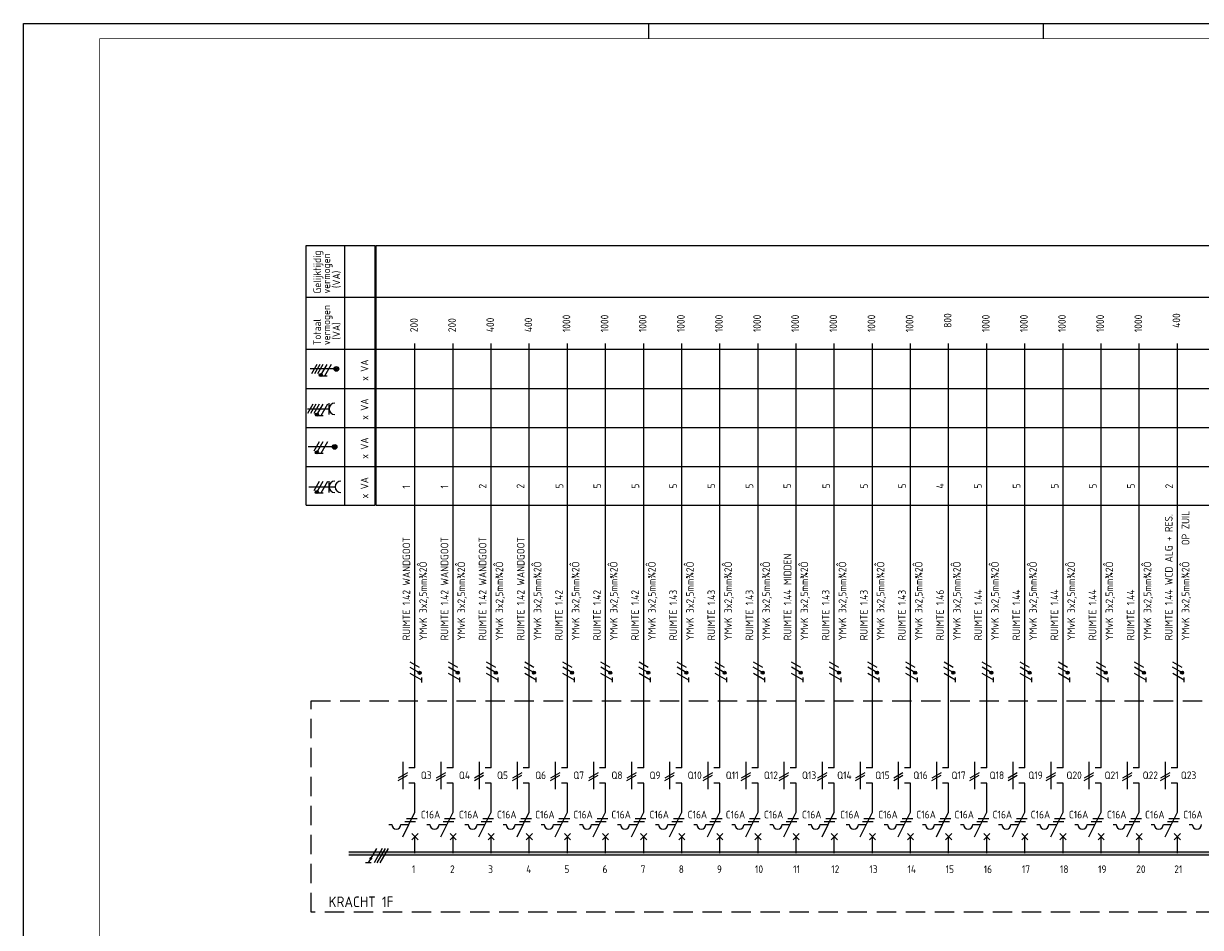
# Model space of a CAD drawing. Header units: millimetres. Extents: x 0 to 1189, y 0 to 841.
# Tile 4 of 9: x 0 to 386, y 544 to 841. Entities that reach past the tile are written whole.
import ezdxf
from ezdxf.enums import TextEntityAlignment as Align

# ---------------------------------------------------------------- set-up
doc = ezdxf.new("R2010")
doc.units = ezdxf.units.MM
doc.linetypes.add('HIDDEN', pattern=[9.525, 6.35, -3.175])
doc.layers.get('0').update_dxf_attribs({"linetype": 'CONTINUOUS'})
for name, color, linetype in [('1', 7, 'CONTINUOUS'), ('40', 1, 'CONTINUOUS'), ('70', 1, 'CONTINUOUS'), ('71', 2, 'CONTINUOUS'), ('73', 4, 'CONTINUOUS'), ('LIJN018', 210, 'CONTINUOUS'), ('LIJN025', 10, 'CONTINUOUS'), ('LIJN035', 50, 'CONTINUOUS'), ('LIJN050', 90, 'CONTINUOUS'), ('TEKST25', 1, 'CONTINUOUS'), ('TEKST35', 50, 'CONTINUOUS'), ('TEKST50', 90, 'CONTINUOUS')]:
    doc.layers.add(name, color=color, linetype=linetype)
doc.styles.add('5_0', font='iso.shx')
doc.styles.add('ISO', font='ISO.SHX')
doc.styles.add('NEN', font='iso.shx')
doc.styles.add('ROMAND', font='romand')

# ---------------------------------------------------------------- blocks, each defined once
blk = doc.blocks.new('A0')
at = {"layer": 'LIJN025'}
for p, q in [((205, 836), (205, 841)), ((334.5, 836), (334.5, 841))]:
    blk.add_line(p, q, dxfattribs=at)
at = {"layer": 'LIJN050', "const_width": 0.2}
blk.add_lwpolyline([(1184, 836), (25, 836), (25, 5), (1184, 5)], close=True, dxfattribs=at)
at = {"layer": 'TEKST25'}
blk.add_lwpolyline([(1189, 841), (1189, 0), (0, 0), (0, 841)], close=True, dxfattribs=at)
at = {"layer": 'TEKST25', "style": 'ISO'}
for tag, p in [('E', (1144.25, 66)), ('NAAM-E', (1155.75, 66)), ('DATUM-E', (1174, 66)), ('D', (1144.25, 61)), ('NAAM-D', (1155.75, 61)), ('DATUM-D', (1174, 61)), ('C', (1144.25, 56)), ('NAAM-C', (1155.75, 56)), ('DATUM-C', (1174, 56)), ('B', (1144.25, 51)), ('NAAM-B', (1155.75, 51)), ('DATUM-B', (1174, 51)), ('A', (1144.25, 46)), ('NAAM-A', (1155.75, 46)), ('DATUM-A', (1174, 46))]:
    blk.add_attdef(tag, text='', height=2.5, dxfattribs=at).set_placement(p, align=Align.CENTER)
for tag, p in [('DATUM', (1021.75, 36.25)), ('SCHAAL', (1057, 36.25)), ('GETEKEND', (1087.25, 36.25)), ('GECONTOL.', (1122, 36.25)), ('FORMAAT', (1152.25, 28.25))]:
    blk.add_attdef(tag, p, '', height=2.5, dxfattribs=at)
at = {"layer": 'TEKST35', "style": 'ISO'}
for tag, p in [('PROJECT', (1023.5, 72.5)), ('PLAATS', (1023.5, 63.5)), ('INSTALLATIE-REGEL1', (1023.5, 52.5)), ('INSTALLATIE-REGEL2', (1023.5, 43.5))]:
    blk.add_attdef(tag, p, '', height=4, dxfattribs=at)
at = {"layer": 'TEKST35', "style": 'ROMAND', "width": 2.899115}
blk.add_attdef('STATUS', text='', height=2.5, dxfattribs=at).set_placement((1143, 71.5), (1182, 71.5), align=Align.FIT)
at = {"layer": 'TEKST35', "style": 'ISO'}
blk.add_attdef('PROJ.NR.', text='', height=4, dxfattribs=at).set_placement((1170, 23), align=Align.CENTER)
at = {"layer": 'TEKST50', "style": 'ISO'}
blk.add_attdef('FILE-NAAM', text='', height=5, dxfattribs=at).set_placement((1162.5, 7.5), align=Align.CENTER)

msp = doc.modelspace()

# ---------------------------------------------------------------- linework, layer by layer
at = {"color": 10}
for p, q in [((115.77, 570.35), (113.06, 565.66)), ((117.64, 570.35), (114.94, 565.66)), ((118.58, 570.35), (115.87, 565.66)), ((118.58, 570.35), (115.87, 565.66)), ((119.52, 570.35), (116.81, 565.66)), ((114, 565.66), (112.12, 565.66))]:
    msp.add_line(p, q, dxfattribs=at)
msp.add_line((118.58, 570.35), (115.87, 565.66))
at = {"color": 10, "const_width": 0.469}
msp.add_lwpolyline([(114.08, 566.95, 1), (113.67, 567.18, 1)], format="xyb", close=True, dxfattribs=at)
at = {"layer": '1', "color": 1}
for p, q in [((96.17, 729.12), (94.42, 726.08)), ((97.17, 729.12), (95.42, 726.08)), ((98.17, 729.12), (96.42, 726.08)), ((99.42, 729.12), (97.7, 726.13)), ((100.92, 729.12), (98.74, 725.33)), ((94.9, 716.12), (93.15, 713.08)), ((95.9, 716.12), (94.15, 713.08)), ((96.9, 716.12), (95.15, 713.08)), ((98.15, 716.12), (96.43, 713.13)), ((99.65, 716.12), (97.47, 712.33)), ((96.9, 703.72), (95.15, 700.68)), ((98.15, 703.72), (96.43, 700.73)), ((99.65, 703.72), (97.47, 699.93)), ((96.9, 690.72), (95.15, 687.68)), ((98.15, 690.72), (96.43, 687.73)), ((99.65, 690.72), (97.47, 686.93)), ((129.79, 628), (126.8, 629.73)), ((129.87, 629.73), (126.83, 631.48)), ((142.29, 628.05), (139.3, 629.78)), ((142.37, 629.77), (139.33, 631.52)), ((154.79, 628.05), (151.8, 629.78)), ((154.87, 629.77), (151.83, 631.52)), ((167.29, 628.05), (164.3, 629.78)), ((167.37, 629.77), (164.33, 631.52)), ((179.79, 628.05), (176.8, 629.78)), ((179.87, 629.77), (176.83, 631.52)), ((192.29, 628.05), (189.3, 629.78)), ((192.37, 629.77), (189.33, 631.52)), ((204.79, 628.05), (201.8, 629.78)), ((204.87, 629.77), (201.83, 631.52)), ((217.29, 628.05), (214.3, 629.78)), ((217.37, 629.77), (214.33, 631.52)), ((229.79, 628.05), (226.8, 629.78)), ((229.87, 629.77), (226.83, 631.52)), ((242.29, 628.05), (239.3, 629.78)), ((242.37, 629.77), (239.33, 631.52)), ((254.79, 628.05), (251.8, 629.78)), ((254.87, 629.77), (251.83, 631.52)), ((267.29, 628.05), (264.3, 629.78)), ((267.37, 629.77), (264.33, 631.52)), ((279.79, 628.05), (276.8, 629.78)), ((279.87, 629.77), (276.83, 631.52)), ((292.29, 628.05), (289.3, 629.78)), ((292.37, 629.77), (289.33, 631.52)), ((304.79, 628.05), (301.8, 629.78)), ((304.87, 629.77), (301.83, 631.52)), ((317.29, 628.05), (314.3, 629.78)), ((317.37, 629.77), (314.33, 631.52)), ((329.79, 628.05), (326.8, 629.78)), ((329.87, 629.77), (326.83, 631.52)), ((342.29, 628.05), (339.3, 629.78)), ((342.37, 629.77), (339.33, 631.52)), ((354.79, 628.05), (351.8, 629.78)), ((354.87, 629.77), (351.83, 631.52)), ((367.29, 628.05), (364.3, 629.78)), ((367.37, 629.77), (364.33, 631.52)), ((379.79, 628.05), (376.8, 629.78)), ((379.87, 629.77), (376.83, 631.52)), ((130.62, 625.57), (126.83, 627.75)), ((143.12, 625.61), (139.33, 627.8)), ((155.62, 625.61), (151.83, 627.8)), ((168.12, 625.61), (164.33, 627.8)), ((180.62, 625.61), (176.83, 627.8)), ((193.12, 625.61), (189.33, 627.8)), ((205.62, 625.61), (201.83, 627.8)), ((218.12, 625.61), (214.33, 627.8)), ((230.62, 625.61), (226.83, 627.8)), ((243.12, 625.61), (239.33, 627.8)), ((255.62, 625.61), (251.83, 627.8)), ((268.12, 625.61), (264.33, 627.8)), ((280.62, 625.61), (276.83, 627.8)), ((293.12, 625.61), (289.33, 627.8)), ((305.62, 625.61), (301.83, 627.8)), ((318.12, 625.61), (314.33, 627.8)), ((330.62, 625.61), (326.83, 627.8)), ((343.12, 625.61), (339.33, 627.8)), ((355.62, 625.61), (351.83, 627.8)), ((368.12, 625.61), (364.33, 627.8)), ((380.62, 625.61), (376.83, 627.8))]:
    msp.add_line(p, q, dxfattribs=at)
at = {"layer": '1', "color": 2}
for p, q in [((124.33, 574.21), (128.35, 582.25)), ((136.83, 574.21), (140.85, 582.25)), ((149.33, 574.21), (153.35, 582.25)), ((161.83, 574.21), (165.85, 582.25)), ((174.33, 574.21), (178.35, 582.25)), ((186.83, 574.21), (190.85, 582.25)), ((199.33, 574.21), (203.35, 582.25)), ((211.83, 574.21), (215.85, 582.25)), ((224.33, 574.21), (228.35, 582.25)), ((236.83, 574.21), (240.85, 582.25)), ((249.33, 574.21), (253.35, 582.25)), ((261.83, 574.21), (265.85, 582.25)), ((274.33, 574.21), (278.35, 582.25)), ((286.83, 574.21), (290.85, 582.25)), ((299.33, 574.21), (303.35, 582.25)), ((311.83, 574.21), (315.85, 582.25)), ((324.33, 574.21), (328.35, 582.25)), ((336.83, 574.21), (340.85, 582.25)), ((349.33, 574.21), (353.35, 582.25)), ((361.83, 574.21), (365.85, 582.25)), ((374.33, 574.21), (378.35, 582.25)), ((119.75, 578.21), (120.75, 578.21)), ((123.75, 578.21), (126.33, 578.21)), ((132.25, 578.21), (133.25, 578.21)), ((136.25, 578.21), (138.83, 578.21)), ((144.75, 578.21), (145.75, 578.21)), ((148.75, 578.21), (151.33, 578.21)), ((157.25, 578.21), (158.25, 578.21)), ((161.25, 578.21), (163.83, 578.21)), ((169.75, 578.21), (170.75, 578.21)), ((173.75, 578.21), (176.33, 578.21)), ((182.25, 578.21), (183.25, 578.21)), ((186.25, 578.21), (188.83, 578.21)), ((194.75, 578.21), (195.75, 578.21)), ((198.75, 578.21), (201.33, 578.21)), ((207.25, 578.21), (208.25, 578.21)), ((211.25, 578.21), (213.83, 578.21)), ((219.75, 578.21), (220.75, 578.21)), ((223.75, 578.21), (226.33, 578.21)), ((232.25, 578.21), (233.25, 578.21)), ((236.25, 578.21), (238.83, 578.21)), ((244.75, 578.21), (245.75, 578.21)), ((248.75, 578.21), (251.33, 578.21)), ((257.25, 578.21), (258.25, 578.21)), ((261.25, 578.21), (263.83, 578.21)), ((269.75, 578.21), (270.75, 578.21)), ((273.75, 578.21), (276.33, 578.21)), ((282.25, 578.21), (283.25, 578.21)), ((286.25, 578.21), (288.83, 578.21)), ((294.75, 578.21), (295.75, 578.21)), ((298.75, 578.21), (301.33, 578.21)), ((307.25, 578.21), (308.25, 578.21)), ((311.25, 578.21), (313.83, 578.21)), ((319.75, 578.21), (320.75, 578.21)), ((323.75, 578.21), (326.33, 578.21)), ((332.25, 578.21), (333.25, 578.21)), ((336.25, 578.21), (338.83, 578.21)), ((344.75, 578.21), (345.75, 578.21)), ((348.75, 578.21), (351.33, 578.21)), ((357.25, 578.21), (358.25, 578.21)), ((361.25, 578.21), (363.83, 578.21)), ((369.75, 578.21), (370.75, 578.21)), ((373.75, 578.21), (376.33, 578.21)), ((382.25, 578.21), (383.25, 578.21))]:
    msp.add_line(p, q, dxfattribs=at)
at = {"layer": '1', "color": 1}
for centre in [(97.45, 725.69), (96.18, 712.69), (96.18, 700.29), (96.18, 687.29), (129.87, 627.98), (142.37, 628.02), (154.87, 628.02), (167.37, 628.02), (179.87, 628.02), (192.37, 628.02), (204.87, 628.02), (217.37, 628.02), (229.87, 628.02), (242.37, 628.02), (254.87, 628.02), (267.37, 628.02), (279.87, 628.02), (292.37, 628.02), (304.87, 628.02), (317.37, 628.02), (329.87, 628.02), (342.37, 628.02), (354.87, 628.02), (367.37, 628.02), (379.87, 628.02)]:
    msp.add_circle(centre, 0.5, dxfattribs=at)
at = {"layer": '1', "color": 2}
for centre in [(122.25, 578.21), (134.75, 578.21), (147.25, 578.21), (159.75, 578.21), (172.25, 578.21), (184.75, 578.21), (197.25, 578.21), (209.75, 578.21), (222.25, 578.21), (234.75, 578.21), (247.25, 578.21), (259.75, 578.21), (272.25, 578.21), (284.75, 578.21), (297.25, 578.21), (309.75, 578.21), (322.25, 578.21), (334.75, 578.21), (347.25, 578.21), (359.75, 578.21), (372.25, 578.21), (384.75, 578.21)]:
    msp.add_arc(centre, 1.5, 180, 0, dxfattribs=at)
at = {"layer": '70'}
for p, q in [((99.51, 725.33), (97.96, 725.33)), ((98.24, 712.33), (96.69, 712.33)), ((98.24, 699.93), (96.69, 699.93)), ((98.24, 686.93), (96.69, 686.93)), ((130.61, 624.85), (130.61, 626.41)), ((143.11, 624.9), (143.11, 626.45)), ((155.61, 624.9), (155.61, 626.45)), ((168.11, 624.9), (168.11, 626.45)), ((180.61, 624.9), (180.61, 626.45)), ((193.11, 624.9), (193.11, 626.45)), ((205.61, 624.9), (205.61, 626.45)), ((218.11, 624.9), (218.11, 626.45)), ((230.61, 624.9), (230.61, 626.45)), ((243.11, 624.9), (243.11, 626.45)), ((255.61, 624.9), (255.61, 626.45)), ((268.11, 624.9), (268.11, 626.45)), ((280.61, 624.9), (280.61, 626.45)), ((293.11, 624.9), (293.11, 626.45)), ((305.61, 624.9), (305.61, 626.45)), ((318.11, 624.9), (318.11, 626.45)), ((330.61, 624.9), (330.61, 626.45)), ((343.11, 624.9), (343.11, 626.45)), ((355.61, 624.9), (355.61, 626.45)), ((368.11, 624.9), (368.11, 626.45)), ((380.61, 624.9), (380.61, 626.45)), ((125.87, 595.18), (122.83, 593.43)), ((122.83, 592.68), (125.87, 594.43)), ((138.37, 595.18), (135.33, 593.43)), ((135.33, 592.68), (138.37, 594.43)), ((150.87, 595.18), (147.83, 593.43)), ((147.83, 592.68), (150.87, 594.43)), ((163.37, 595.18), (160.33, 593.43)), ((160.33, 592.68), (163.37, 594.43)), ((175.87, 595.18), (172.83, 593.43)), ((172.83, 592.68), (175.87, 594.43)), ((188.37, 595.18), (185.33, 593.43)), ((185.33, 592.68), (188.37, 594.43)), ((200.87, 595.18), (197.83, 593.43)), ((197.83, 592.68), (200.87, 594.43)), ((213.37, 595.18), (210.33, 593.43)), ((210.33, 592.68), (213.37, 594.43)), ((225.87, 595.18), (222.83, 593.43)), ((222.83, 592.68), (225.87, 594.43)), ((238.37, 595.18), (235.33, 593.43)), ((235.33, 592.68), (238.37, 594.43)), ((250.87, 595.18), (247.83, 593.43)), ((247.83, 592.68), (250.87, 594.43)), ((263.37, 595.18), (260.33, 593.43)), ((260.33, 592.68), (263.37, 594.43)), ((275.87, 595.18), (272.83, 593.43)), ((272.83, 592.68), (275.87, 594.43)), ((288.37, 595.18), (285.33, 593.43)), ((285.33, 592.68), (288.37, 594.43)), ((300.87, 595.18), (297.83, 593.43)), ((297.83, 592.68), (300.87, 594.43)), ((313.37, 595.18), (310.33, 593.43)), ((310.33, 592.68), (313.37, 594.43)), ((325.87, 595.18), (322.83, 593.43)), ((322.83, 592.68), (325.87, 594.43)), ((338.37, 595.18), (335.33, 593.43)), ((335.33, 592.68), (338.37, 594.43)), ((350.87, 595.18), (347.83, 593.43)), ((347.83, 592.68), (350.87, 594.43)), ((363.37, 595.18), (360.33, 593.43)), ((360.33, 592.68), (363.37, 594.43)), ((375.87, 595.18), (372.83, 593.43)), ((372.83, 592.68), (375.87, 594.43)), ((125.08, 579.21), (128.58, 579.21)), ((125.58, 580.21), (129.08, 580.21)), ((137.58, 579.21), (141.08, 579.21)), ((138.08, 580.21), (141.58, 580.21)), ((150.08, 579.21), (153.58, 579.21)), ((150.58, 580.21), (154.08, 580.21)), ((162.58, 579.21), (166.08, 579.21)), ((163.08, 580.21), (166.58, 580.21)), ((175.08, 579.21), (178.58, 579.21)), ((175.58, 580.21), (179.08, 580.21)), ((187.58, 579.21), (191.08, 579.21)), ((188.08, 580.21), (191.58, 580.21)), ((200.08, 579.21), (203.58, 579.21)), ((200.58, 580.21), (204.08, 580.21)), ((212.58, 579.21), (216.08, 579.21)), ((213.08, 580.21), (216.58, 580.21)), ((225.08, 579.21), (228.58, 579.21)), ((225.58, 580.21), (229.08, 580.21)), ((237.58, 579.21), (241.08, 579.21)), ((238.08, 580.21), (241.58, 580.21)), ((250.08, 579.21), (253.58, 579.21)), ((250.58, 580.21), (254.08, 580.21)), ((262.58, 579.21), (266.08, 579.21)), ((263.08, 580.21), (266.58, 580.21)), ((275.08, 579.21), (278.58, 579.21)), ((275.58, 580.21), (279.08, 580.21)), ((287.58, 579.21), (291.08, 579.21)), ((288.08, 580.21), (291.58, 580.21)), ((300.08, 579.21), (303.58, 579.21)), ((300.58, 580.21), (304.08, 580.21)), ((312.58, 579.21), (316.08, 579.21)), ((313.08, 580.21), (316.58, 580.21)), ((325.08, 579.21), (328.58, 579.21)), ((325.58, 580.21), (329.08, 580.21)), ((337.58, 579.21), (341.08, 579.21)), ((338.08, 580.21), (341.58, 580.21)), ((350.08, 579.21), (353.58, 579.21)), ((350.58, 580.21), (354.08, 580.21)), ((362.58, 579.21), (366.08, 579.21)), ((363.08, 580.21), (366.58, 580.21)), ((375.08, 579.21), (378.58, 579.21)), ((375.58, 580.21), (379.08, 580.21))]:
    msp.add_line(p, q, dxfattribs=at)
at = {"layer": '70', "const_width": 0.5}
for points in [[(97.2, 725.69, 1), (97.7, 725.69, 1)], [(95.93, 712.69, 1), (96.43, 712.69, 1)], [(95.93, 700.29, 1), (96.43, 700.29, 1)], [(95.93, 687.29, 1), (96.43, 687.29, 1)], [(129.87, 628.23, 1), (129.87, 627.73, 1)], [(142.37, 628.27, 1), (142.37, 627.77, 1)], [(154.87, 628.27, 1), (154.87, 627.77, 1)], [(167.37, 628.27, 1), (167.37, 627.77, 1)], [(179.87, 628.27, 1), (179.87, 627.77, 1)], [(192.37, 628.27, 1), (192.37, 627.77, 1)], [(204.87, 628.27, 1), (204.87, 627.77, 1)], [(217.37, 628.27, 1), (217.37, 627.77, 1)], [(229.87, 628.27, 1), (229.87, 627.77, 1)], [(242.37, 628.27, 1), (242.37, 627.77, 1)], [(254.87, 628.27, 1), (254.87, 627.77, 1)], [(267.37, 628.27, 1), (267.37, 627.77, 1)], [(279.87, 628.27, 1), (279.87, 627.77, 1)], [(292.37, 628.27, 1), (292.37, 627.77, 1)], [(304.87, 628.27, 1), (304.87, 627.77, 1)], [(317.37, 628.27, 1), (317.37, 627.77, 1)], [(329.87, 628.27, 1), (329.87, 627.77, 1)], [(342.37, 628.27, 1), (342.37, 627.77, 1)], [(354.87, 628.27, 1), (354.87, 627.77, 1)], [(367.37, 628.27, 1), (367.37, 627.77, 1)], [(379.87, 628.27, 1), (379.87, 627.77, 1)]]:
    msp.add_lwpolyline(points, format="xyb", close=True, dxfattribs=at)
at = {"layer": '71'}
for p, q in [((93.11, 714.59), (100.2, 714.59)), ((100.2, 712.71), (100.2, 716.47)), ((100.2, 687.13), (100.2, 690.89)), ((93.6, 689.01), (102.2, 689.01)), ((124.35, 598.8), (124.35, 589.8)), ((136.85, 598.8), (136.85, 589.8)), ((149.35, 598.8), (149.35, 589.8)), ((161.85, 598.8), (161.85, 589.8)), ((174.35, 598.8), (174.35, 589.8)), ((186.85, 598.8), (186.85, 589.8)), ((199.35, 598.8), (199.35, 589.8)), ((211.85, 598.8), (211.85, 589.8)), ((224.35, 598.8), (224.35, 589.8)), ((236.85, 598.8), (236.85, 589.8)), ((249.35, 598.8), (249.35, 589.8)), ((261.85, 598.8), (261.85, 589.8)), ((274.35, 598.8), (274.35, 589.8)), ((286.85, 598.8), (286.85, 589.8)), ((299.35, 598.8), (299.35, 589.8)), ((311.85, 598.8), (311.85, 589.8)), ((324.35, 598.8), (324.35, 589.8)), ((336.85, 598.8), (336.85, 589.8)), ((349.35, 598.8), (349.35, 589.8)), ((361.85, 598.8), (361.85, 589.8)), ((374.35, 598.8), (374.35, 589.8)), ((128.35, 596.8), (126.35, 596.8)), ((140.85, 596.8), (138.85, 596.8)), ((153.35, 596.8), (151.35, 596.8)), ((165.85, 596.8), (163.85, 596.8)), ((178.35, 596.8), (176.35, 596.8)), ((190.85, 596.8), (188.85, 596.8)), ((203.35, 596.8), (201.35, 596.8)), ((215.85, 596.8), (213.85, 596.8)), ((228.35, 596.8), (226.35, 596.8)), ((240.85, 596.8), (238.85, 596.8)), ((253.35, 596.8), (251.35, 596.8)), ((265.85, 596.8), (263.85, 596.8)), ((278.35, 596.8), (276.35, 596.8)), ((290.85, 596.8), (288.85, 596.8)), ((303.35, 596.8), (301.35, 596.8)), ((315.85, 596.8), (313.85, 596.8)), ((328.35, 596.8), (326.35, 596.8)), ((340.85, 596.8), (338.85, 596.8)), ((353.35, 596.8), (351.35, 596.8)), ((365.85, 596.8), (363.85, 596.8)), ((378.35, 596.8), (376.35, 596.8)), ((128.35, 591.8), (126.35, 591.8)), ((140.85, 591.8), (138.85, 591.8)), ((153.35, 591.8), (151.35, 591.8)), ((165.85, 591.8), (163.85, 591.8)), ((178.35, 591.8), (176.35, 591.8)), ((190.85, 591.8), (188.85, 591.8)), ((203.35, 591.8), (201.35, 591.8)), ((215.85, 591.8), (213.85, 591.8)), ((228.35, 591.8), (226.35, 591.8)), ((240.85, 591.8), (238.85, 591.8)), ((253.35, 591.8), (251.35, 591.8)), ((265.85, 591.8), (263.85, 591.8)), ((278.35, 591.8), (276.35, 591.8)), ((290.85, 591.8), (288.85, 591.8)), ((303.35, 591.8), (301.35, 591.8)), ((315.85, 591.8), (313.85, 591.8)), ((328.35, 591.8), (326.35, 591.8)), ((340.85, 591.8), (338.85, 591.8)), ((353.35, 591.8), (351.35, 591.8)), ((365.85, 591.8), (363.85, 591.8)), ((378.35, 591.8), (376.35, 591.8)), ((127.35, 573.21), (129.35, 575.21)), ((129.35, 573.21), (127.35, 575.21)), ((139.85, 573.21), (141.85, 575.21)), ((141.85, 573.21), (139.85, 575.21)), ((152.35, 573.21), (154.35, 575.21)), ((154.35, 573.21), (152.35, 575.21)), ((164.85, 573.21), (166.85, 575.21)), ((166.85, 573.21), (164.85, 575.21)), ((177.35, 573.21), (179.35, 575.21)), ((179.35, 573.21), (177.35, 575.21)), ((189.85, 573.21), (191.85, 575.21)), ((191.85, 573.21), (189.85, 575.21)), ((202.35, 573.21), (204.35, 575.21)), ((204.35, 573.21), (202.35, 575.21)), ((214.85, 573.21), (216.85, 575.21)), ((216.85, 573.21), (214.85, 575.21)), ((227.35, 573.21), (229.35, 575.21)), ((229.35, 573.21), (227.35, 575.21)), ((239.85, 573.21), (241.85, 575.21)), ((241.85, 573.21), (239.85, 575.21)), ((254.35, 573.21), (252.35, 575.21)), ((252.35, 573.21), (254.35, 575.21)), ((266.85, 573.21), (264.85, 575.21)), ((264.85, 573.21), (266.85, 575.21)), ((279.35, 573.21), (277.35, 575.21)), ((277.35, 573.21), (279.35, 575.21)), ((291.85, 573.21), (289.85, 575.21)), ((289.85, 573.21), (291.85, 575.21)), ((304.35, 573.21), (302.35, 575.21)), ((302.35, 573.21), (304.35, 575.21)), ((316.85, 573.21), (314.85, 575.21)), ((314.85, 573.21), (316.85, 575.21)), ((329.35, 573.21), (327.35, 575.21)), ((327.35, 573.21), (329.35, 575.21)), ((341.85, 573.21), (339.85, 575.21)), ((339.85, 573.21), (341.85, 575.21)), ((354.35, 573.21), (352.35, 575.21)), ((352.35, 573.21), (354.35, 575.21)), ((366.85, 573.21), (364.85, 575.21)), ((364.85, 573.21), (366.85, 575.21)), ((379.35, 573.21), (377.35, 575.21)), ((377.35, 573.21), (379.35, 575.21))]:
    msp.add_line(p, q, dxfattribs=at)
for centre, radius in [((102.6, 727.68), 0.75), ((102.6, 727.68), 0.5), ((102.6, 727.68), 0.25), ((102.03, 702.1), 0.75), ((102.03, 702.1), 0.5), ((102.03, 702.1), 0.25)]:
    msp.add_circle(centre, radius, dxfattribs=at)
for centre in [(102.08, 714.59), (102.08, 689.01), (104.08, 689.01)]:
    msp.add_arc(centre, 1.88, 90, 270, dxfattribs=at)
at = {"layer": '73'}
for p, q in [((106.62, 569.23), (942.84, 569.23)), ((106.62, 568.23), (942.84, 568.23))]:
    msp.add_line(p, q, dxfattribs=at)
for points in [[(942.84, 568.23), (942.84, 569.23), (106.62, 568.23), (106.62, 569.23)], [(960.34, 568.23), (960.34, 569.23), (124.13, 568.23), (124.13, 569.23)]]:
    msp.add_solid(points, dxfattribs=at)
at = {"layer": 'LIJN018', "color": 9, "linetype": 'Continuous'}
for p, q in [((115.61, 768.18), (933.32, 768.18)), ((115.61, 682.93), (115.61, 768.18)), ((178.17, 768.18), (995.87, 768.18)), ((115.61, 751.18), (933.32, 751.18)), ((178.17, 751.18), (995.87, 751.18)), ((115.61, 734.21), (933.32, 734.21)), ((178.17, 734.21), (995.87, 734.21)), ((115.61, 721.21), (933.32, 721.21)), ((178.17, 721.21), (995.87, 721.21)), ((115.61, 708.43), (933.32, 708.43)), ((178.17, 708.43), (995.87, 708.43)), ((115.61, 695.63), (933.32, 695.63)), ((178.17, 695.63), (995.87, 695.63)), ((115.61, 682.93), (933.32, 682.93)), ((178.17, 682.93), (995.87, 682.93))]:
    msp.add_line(p, q, dxfattribs=at)
at = {"layer": 'LIJN025', "linetype": 'Continuous'}
for p, q in [((92.63, 682.93), (92.63, 768.18)), ((92.63, 768.18), (115.31, 768.18)), ((105.31, 682.93), (105.31, 768.18)), ((115.31, 682.93), (115.31, 768.18)), ((92.63, 751.18), (115.31, 751.18)), ((92.63, 734.21), (115.31, 734.21)), ((92.63, 721.21), (115.31, 721.21)), ((92.63, 708.44), (115.31, 708.44)), ((92.63, 695.63), (115.31, 695.63)), ((92.63, 682.93), (115.31, 682.93))]:
    msp.add_line(p, q, dxfattribs=at)
at = {"layer": 'LIJN025', "linetype": 'HIDDEN'}
for p, q in [((94.35, 618.8), (952.85, 618.8)), ((94.35, 549.4), (94.35, 618.8)), ((952.85, 549.4), (94.35, 549.4))]:
    msp.add_line(p, q, dxfattribs=at)
at = {"layer": 'LIJN035'}
for p, q in [((128.35, 596.8), (128.35, 736)), ((140.85, 596.8), (140.85, 736)), ((153.35, 596.8), (153.35, 736)), ((165.85, 596.8), (165.85, 736)), ((178.35, 596.8), (178.35, 736)), ((190.85, 596.8), (190.85, 736)), ((203.35, 596.8), (203.35, 736)), ((215.85, 596.8), (215.85, 736)), ((228.35, 596.8), (228.35, 736)), ((240.85, 596.8), (240.85, 736)), ((253.35, 596.8), (253.35, 736)), ((265.85, 596.8), (265.85, 736)), ((278.35, 596.8), (278.35, 736)), ((290.85, 596.8), (290.85, 736)), ((303.35, 596.8), (303.35, 736)), ((315.85, 596.8), (315.85, 736)), ((328.35, 596.8), (328.35, 736)), ((340.85, 596.8), (340.85, 736)), ((353.35, 596.8), (353.35, 736)), ((365.85, 596.8), (365.85, 736)), ((378.35, 596.8), (378.35, 736)), ((102.1, 727.68), (94.03, 727.68)), ((101.53, 702.1), (93.33, 702.1)), ((128.35, 582.25), (128.35, 591.8)), ((140.85, 582.25), (140.85, 591.8)), ((153.35, 582.25), (153.35, 591.8)), ((165.85, 582.25), (165.85, 591.8)), ((178.35, 582.25), (178.35, 591.8)), ((190.85, 582.25), (190.85, 591.8)), ((203.35, 582.25), (203.35, 591.8)), ((215.85, 582.25), (215.85, 591.8)), ((228.35, 582.25), (228.35, 591.8)), ((240.85, 582.25), (240.85, 591.8)), ((253.35, 582.25), (253.35, 591.8)), ((265.85, 582.25), (265.85, 591.8)), ((278.35, 582.25), (278.35, 591.8)), ((290.85, 582.25), (290.85, 591.8)), ((303.35, 582.25), (303.35, 591.8)), ((315.85, 582.25), (315.85, 591.8)), ((328.35, 582.25), (328.35, 591.8)), ((340.85, 582.25), (340.85, 591.8)), ((353.35, 582.25), (353.35, 591.8)), ((365.85, 582.25), (365.85, 591.8)), ((378.35, 582.25), (378.35, 591.8)), ((128.35, 568.8), (128.35, 574.3)), ((140.85, 568.8), (140.85, 574.3)), ((153.35, 568.8), (153.35, 574.3)), ((165.85, 568.8), (165.85, 574.3)), ((178.35, 568.8), (178.35, 574.3)), ((190.85, 568.8), (190.85, 574.3)), ((203.35, 568.8), (203.35, 574.3)), ((215.85, 568.8), (215.85, 574.3)), ((228.35, 568.8), (228.35, 574.3)), ((240.85, 568.8), (240.85, 574.3)), ((253.35, 568.8), (253.35, 574.3)), ((265.85, 568.8), (265.85, 574.3)), ((278.35, 568.8), (278.35, 574.3)), ((290.85, 568.8), (290.85, 574.3)), ((303.35, 568.8), (303.35, 574.3)), ((315.85, 568.8), (315.85, 574.3)), ((328.35, 568.8), (328.35, 574.3)), ((340.85, 568.8), (340.85, 574.3)), ((353.35, 568.8), (353.35, 574.3)), ((365.85, 568.8), (365.85, 574.3)), ((378.35, 568.8), (378.35, 574.3))]:
    msp.add_line(p, q, dxfattribs=at)

# ---------------------------------------------------------------- block references
at = {"layer": 'LIJN025'}
msp.add_blockref('A0', (0, 0), dxfattribs=at)

# ---------------------------------------------------------------- texts
at = {"layer": '40', "linetype": 'Continuous', "style": 'NEN'}
for s, p in [('Gelijktijdig', (97.56, 752.43)), ('vermogen', (100.56, 752.43)), ('(VA)', (103.81, 754.18)), ('vermogen', (100.56, 735.51)), ('Totaal', (97.56, 735.51)), ('(VA)', (103.81, 737.26)), ('x VA', (113.06, 723.77)), ('x VA', (113.06, 710.99)), ('x VA', (113.06, 698.21)), ('x VA', (113.06, 685.19))]:
    msp.add_text(s, height=2.5, rotation=90, dxfattribs=at).set_placement(p)
at = {"layer": '40', "style": 'NEN'}
for s, p in [('200', (129.28, 739.74)), ('200', (141.78, 739.74)), ('400', (154.28, 739.74)), ('400', (166.78, 739.74)), ('1000', (179.28, 739.74)), ('1000', (191.78, 739.74)), ('1000', (204.28, 739.74)), ('1000', (216.78, 739.74)), ('1000', (229.28, 739.74)), ('1000', (241.78, 739.74)), ('1000', (254.28, 739.74)), ('1000', (266.78, 739.74)), ('1000', (279.28, 739.74)), ('1000', (291.78, 739.74)), (' 800', (304.28, 739.74)), ('1000', (316.78, 739.74)), ('1000', (329.28, 739.74)), ('1000', (341.78, 739.74)), ('1000', (354.28, 739.74)), ('1000', (366.78, 739.74)), (' 400', (379.28, 739.74)), ('1', (126.78, 688.44)), ('1', (139.28, 688.44)), ('2', (151.78, 688.44)), ('2', (164.18, 688.44)), ('5', (176.98, 688.44)), ('5', (189.38, 688.44)), ('5', (201.88, 688.44)), ('5', (214.28, 688.44)), ('5', (226.78, 688.44)), ('5', (239.28, 688.44)), ('5', (251.68, 688.44)), ('5', (264.48, 688.44)), ('5', (276.88, 688.44)), ('5', (289.38, 688.44)), ('4', (301.78, 688.44)), ('5', (314.18, 688.44)), ('5', (326.88, 688.44)), ('5', (339.38, 688.44)), ('5', (351.88, 688.44)), ('5', (364.38, 688.44)), ('2', (376.88, 688.44)), ('RUIMTE 1.44 WCD ALG + RES.', (376.78, 638.64)), ('OP ZUIL', (382.28, 669.84)), ('RUIMTE 1.42 WANDGOOT', (126.78, 638.64)), ('RUIMTE 1.42 WANDGOOT', (139.28, 638.64)), ('RUIMTE 1.42 WANDGOOT', (151.78, 638.64)), ('RUIMTE 1.42 WANDGOOT', (164.28, 638.64)), ('RUIMTE 1.44 MIDDEN', (251.78, 638.64)), (' YMvK 3x2,5mm¾2Ô', (132.28, 637.14)), (' YMvK 3x2,5mm¾2Ô', (144.78, 637.14)), (' YMvK 3x2,5mm¾2Ô', (157.28, 637.14)), (' YMvK 3x2,5mm¾2Ô', (169.78, 637.14)), (' YMvK 3x2,5mm¾2Ô', (182.28, 637.14)), (' YMvK 3x2,5mm¾2Ô', (194.78, 637.14)), (' YMvK 3x2,5mm¾2Ô', (207.28, 637.14)), (' YMvK 3x2,5mm¾2Ô', (219.78, 637.14)), (' YMvK 3x2,5mm¾2Ô', (232.28, 637.14)), (' YMvK 3x2,5mm¾2Ô', (244.78, 637.14)), (' YMvK 3x2,5mm¾2Ô', (257.28, 637.14)), (' YMvK 3x2,5mm¾2Ô', (269.78, 637.14)), (' YMvK 3x2,5mm¾2Ô', (282.28, 637.14)), (' YMvK 3x2,5mm¾2Ô', (294.78, 637.14)), (' YMvK 3x2,5mm¾2Ô', (307.28, 637.14)), (' YMvK 3x2,5mm¾2Ô', (319.78, 637.14)), (' YMvK 3x2,5mm¾2Ô', (332.28, 637.14)), (' YMvK 3x2,5mm¾2Ô', (344.78, 637.14)), (' YMvK 3x2,5mm¾2Ô', (357.28, 637.14)), (' YMvK 3x2,5mm¾2Ô', (369.78, 637.14)), (' YMvK 3x2,5mm¾2Ô', (382.28, 637.14)), ('RUIMTE 1.42', (176.78, 638.64)), ('RUIMTE 1.42', (189.28, 638.64)), ('RUIMTE 1.42', (201.78, 638.64)), ('RUIMTE 1.43', (214.28, 638.64)), ('RUIMTE 1.43', (226.78, 638.64)), ('RUIMTE 1.43', (239.28, 638.64)), ('RUIMTE 1.43', (264.28, 638.64)), ('RUIMTE 1.43', (276.78, 638.64)), ('RUIMTE 1.43', (289.28, 638.64)), ('RUIMTE 1.46', (301.78, 638.64)), ('RUIMTE 1.44', (314.28, 638.64)), ('RUIMTE 1.44', (326.78, 638.64)), ('RUIMTE 1.44', (339.28, 638.64)), ('RUIMTE 1.44', (351.78, 638.64)), ('RUIMTE 1.44', (364.28, 638.64))]:
    msp.add_text(s, height=2.5, rotation=90, dxfattribs=at).set_placement(p)
for s, p in [('Q3', (130.26, 593.12)), ('Q4', (142.76, 593.12)), ('Q5', (155.26, 593.12)), ('Q6', (167.76, 593.12)), ('Q7', (180.26, 593.12)), ('Q8', (192.76, 593.12)), ('Q9', (205.26, 593.12)), ('Q10', (217.76, 593.12)), ('Q11', (230.26, 593.12)), ('Q12', (242.76, 593.12)), ('Q13', (255.26, 593.12)), ('Q14', (266.77, 593.12)), ('Q15', (279.27, 593.12)), ('Q16', (291.77, 593.12)), ('Q17', (304.27, 593.12)), ('Q18', (316.77, 593.12)), ('Q19', (329.47, 593.12)), ('Q20', (341.97, 593.12)), ('Q21', (354.47, 593.12)), ('Q22', (366.97, 593.12)), ('Q23', (379.47, 593.12)), ('C16A', (130.26, 580.22)), ('C16A', (142.76, 580.22)), ('C16A', (155.26, 580.22)), ('C16A', (167.76, 580.22)), ('C16A', (180.26, 580.22)), ('C16A', (192.76, 580.22)), ('C16A', (205.26, 580.22)), ('C16A', (217.76, 580.22)), ('C16A', (230.26, 580.22)), ('C16A', (242.76, 580.22)), ('C16A', (255.26, 580.22)), ('C16A', (267.76, 580.22)), ('C16A', (280.26, 580.22)), ('C16A', (292.76, 580.22)), ('C16A', (305.26, 580.22)), ('C16A', (317.76, 580.22)), ('C16A', (330.26, 580.22)), ('C16A', (342.76, 580.22)), ('C16A', (355.26, 580.22)), ('C16A', (367.76, 580.22)), ('C16A', (380.26, 580.22))]:
    msp.add_text(s, height=2.5, dxfattribs=at).set_placement(p)
at = {"layer": 'TEKST25', "style": '5_0'}
for s, p in [('1', (127.35, 562.3)), ('2', (139.85, 562.3)), ('3', (152.35, 562.3)), ('4', (164.85, 562.3)), ('5', (177.35, 562.3)), ('6', (189.85, 562.3)), ('7', (202.35, 562.3)), ('8', (214.85, 562.3)), ('9', (227.35, 562.3)), ('10', (239.85, 562.3)), ('11', (252.35, 562.3)), ('12', (264.85, 562.3)), ('13', (277.35, 562.3)), ('14', (289.85, 562.3)), ('15', (302.35, 562.3)), ('16', (314.85, 562.3)), ('17', (327.35, 562.3)), ('18', (339.85, 562.3)), ('19', (352.35, 562.3)), ('20', (364.85, 562.3)), ('21', (377.35, 562.3))]:
    msp.add_text(s, height=2.5, dxfattribs=at).set_placement(p)
at = {"layer": 'TEKST35', "linetype": 'HIDDEN', "style": 'ISO'}
msp.add_text('KRACHT 1F', height=3.5, dxfattribs=at).set_placement((100.02, 551.09))

doc.saveas('drawing.dxf')
